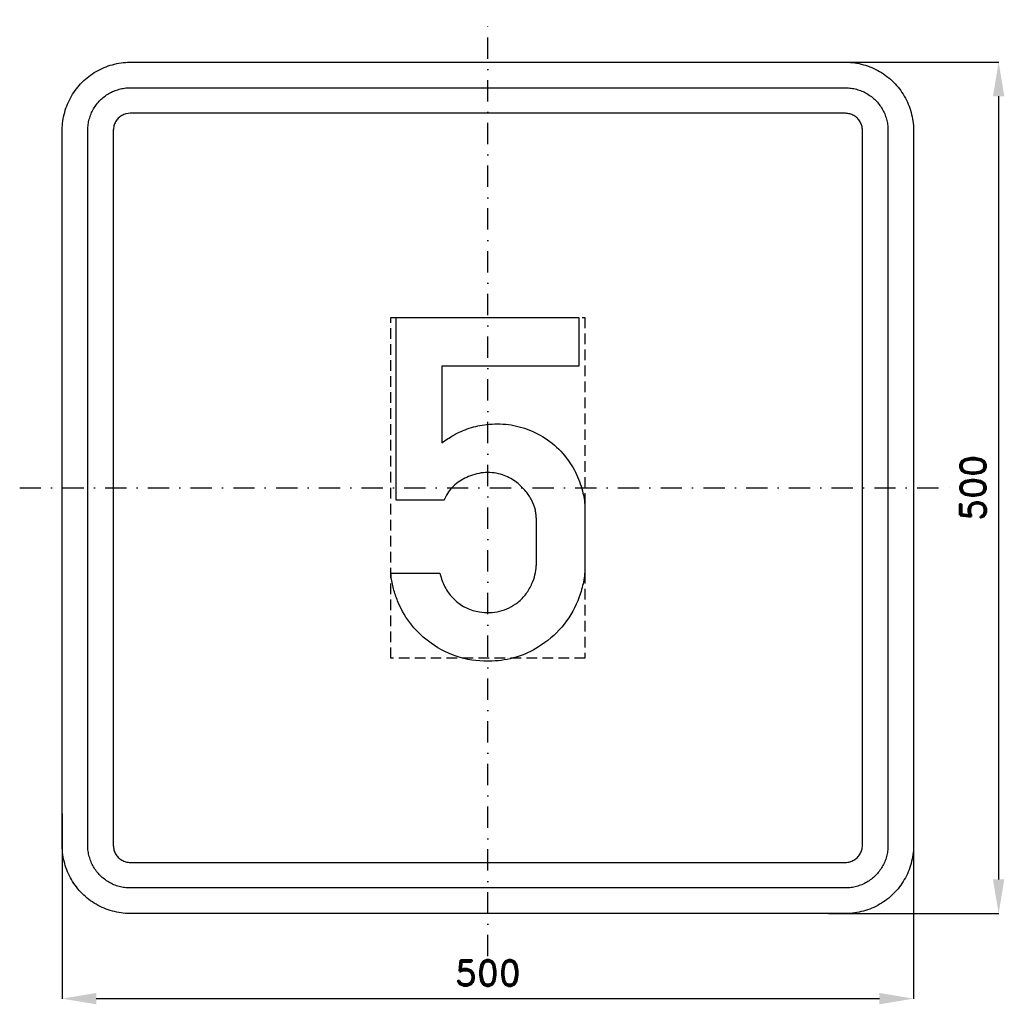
# Model space of a CAD drawing. Header units: millimetres. Extents: x -275 to 303, y -303 to 275.
import ezdxf

# ---------------------------------------------------------------- set-up
doc = ezdxf.new("R2010")
doc.units = ezdxf.units.MM
doc.header["$LTSCALE"] = 5
doc.linetypes.add('ČERCHOVANÁX2', pattern=[2, 1, -0.5, 0, -0.5])
doc.linetypes.add('ČÁRKOVANÁX2', pattern=[1.5, 1, -0.5])
doc.layers.add('Kóty', color=2, linetype='Continuous')
doc.layers.add('Značka', color=7, linetype='Continuous')
doc.styles.get("Standard").update_dxf_attribs({"font": 'romand.shx', "height": 15})
doc.dimstyles.get("Standard").update_dxf_attribs({"dimtxt": 15, "dimasz": 20, "dimexe": 0.18, "dimexo": 0.0625, "dimgap": 7.5, "dimtad": 1, "dimdec": 0, "dimzin": 0, "dimdsep": 46, "dimtxsty": 'Standard', "dimcen": 0.09, "dimadec": 0, "dimazin": 0, "dimtfac": 1, "dimtdec": 0, "dimtofl": 0, "dimtmove": 0, "dimatfit": 3, "dimfxl": 1, "dimtolj": 1, "dimtzin": 0, "dimarcsym": 0})

# ---------------------------------------------------------------- blocks, each defined once
blk = doc.blocks.new('*D0')
at = {"layer": 'Defpoints', "color": 0, "transparency": 16777216}
for p in [(197.45, 250), (200.02, -250), (300, -250)]:
    blk.add_point(p, dxfattribs=at)
at = {"layer": 'Kóty', "color": 0, "lineweight": -2, "transparency": 16777216}
for p, q in [((197.51, 250), (300.18, 250)), ((300, 230), (300, -230)), ((200.08, -250), (300.18, -250))]:
    blk.add_line(p, q, dxfattribs=at)
at = {"layer": 'Kóty', "color": 0, "transparency": 16777216}
for points in [[(296.67, 230), (303.33, 230), (300, 250)], [(296.67, -230), (303.33, -230), (300, -250)]]:
    blk.add_solid(points, dxfattribs=at)
at = {"layer": 'Kóty', "color": 0, "transparency": 16777216, "insert": (285, 0), "char_height": 15, "attachment_point": 5, "rotation": 90}
blk.add_mtext('\\A1;500', dxfattribs=at)
blk = doc.blocks.new('*D1')
at = {"layer": 'Defpoints', "color": 0, "transparency": 16777216}
for p in [(-250, -191.31), (250, -210), (250, -300)]:
    blk.add_point(p, dxfattribs=at)
at = {"layer": 'Kóty', "color": 0, "lineweight": -2, "transparency": 16777216}
for p, q in [((-250, -191.37), (-250, -300.18)), ((250, -210.06), (250, -300.18)), ((-230, -300), (230, -300))]:
    blk.add_line(p, q, dxfattribs=at)
at = {"layer": 'Kóty', "color": 0, "transparency": 16777216}
for points in [[(-230, -296.67), (-230, -303.33), (-250, -300)], [(230, -296.67), (230, -303.33), (250, -300)]]:
    blk.add_solid(points, dxfattribs=at)
at = {"layer": 'Kóty', "color": 0, "transparency": 16777216, "insert": (0, -285), "char_height": 15, "attachment_point": 5}
blk.add_mtext('\\A1;500', dxfattribs=at)

msp = doc.modelspace()

# ---------------------------------------------------------------- linework, layer by layer
at = {"layer": 'Značka', "color": 6, "linetype": 'ČERCHOVANÁX2', "ltscale": 2.5}
for points in [[(0, -275), (0, 275)], [(-275, 0), (275, 0)]]:
    msp.add_lwpolyline(points, dxfattribs=at)
at = {"layer": 'Značka', "color": 5}
for points in [[(-210, -250), (-210.157, -250), (-210.314, -249.999, -0.0321795), (-215.479, -249.637, -0.0354417), (-220.555, -248.582, -0.0362703), (-225.464, -246.923, -0.0344214), (-230.091, -244.589, -0.0337228), (-234.402, -241.714, -0.0340857), (-238.284, -238.284, -0.0342101), (-241.717, -234.403, -0.0342303), (-244.589, -230.091, -0.0340422), (-246.9061, -225.46, -0.0334123), (-248.5823, -220.555, -0.0341272), (-249.6542, -215.477, -0.0367437), (-249.9988, -210.314), (-249.9996, -210.157), (-250, -210), (-250, 210), (-249.9995, 210.157), (-249.9988, 210.314, -0.0321794), (-249.637, 215.479, -0.0354442), (-248.5823, 220.555, -0.0362649), (-246.9227, 225.464, -0.0344166), (-244.589, 230.091, -0.0337177), (-241.714, 234.402, -0.0340796), (-238.284, 238.284, -0.0342128), (-234.403, 241.717, -0.0342224), (-230.091, 244.589, -0.0340475), (-225.46, 246.906, -0.033405), (-220.555, 248.582, -0.0341289), (-215.477, 249.654, -0.0367407), (-210.314, 249.999), (-210.157, 250), (-210, 250), (210, 250), (210.157, 250), (210.314, 249.999, -0.0321794), (215.479, 249.637, -0.0354428), (220.555, 248.582, -0.0362594), (225.464, 246.923, -0.0344088), (230.091, 244.589, -0.0337189), (234.402, 241.714, -0.0340731), (238.284, 238.284, -0.0342144), (241.717, 234.403, -0.0342259), (244.589, 230.091, -0.0340499), (246.906, 225.46, -0.0334066), (248.582, 220.555, -0.0341277), (249.654, 215.477, -0.0367414), (249.999, 210.314), (250, 210.157), (250, 210), (250, -210), (250, -210.157), (249.999, -210.314, -0.0321795), (249.637, -215.479, -0.0354421), (248.582, -220.555, -0.0362592), (246.923, -225.464, -0.0344116), (244.589, -230.091, -0.033722), (241.714, -234.402, -0.0340791), (238.284, -238.284, -0.0342076), (234.403, -241.717, -0.0342334), (230.091, -244.589, -0.0340472), (225.46, -246.906, -0.0334177), (220.555, -248.582, -0.0341277), (215.477, -249.654, -0.0367473), (210.314, -249.999), (210.157, -250), (210, -250), (-210, -250)], [(-210, -235), (-210.098, -235), (-210.196, -234.999, -0.0321795), (-213.424, -234.773, -0.0354416), (-216.597, -234.114, -0.0362629), (-219.665, -233.077, -0.0344152), (-222.557, -231.618, -0.0337193), (-225.251, -229.821, -0.034085), (-227.678, -227.678, -0.0342046), (-229.823, -225.252, -0.034229), (-231.618, -222.557, -0.0340469), (-233.066, -219.663, -0.0334131), (-234.114, -216.597, -0.0341266), (-234.784, -213.423, -0.0367459), (-234.999, -210.196), (-235, -210.098), (-235, -210), (-235, 210), (-235, 210.098), (-234.999, 210.196, -0.0321788), (-234.773, 213.424, -0.0354481), (-234.114, 216.597, -0.0362683), (-233.077, 219.665, -0.0344122), (-231.618, 222.557, -0.0337222), (-229.821, 225.251, -0.0340955), (-227.678, 227.678, -0.0341878), (-225.252, 229.823, -0.0342259), (-222.557, 231.618, -0.0340259), (-219.663, 233.066, -0.0334071), (-216.597, 234.114, -0.0341381), (-213.423, 234.784, -0.0367365), (-210.196, 234.999), (-210.098, 235), (-210, 235), (210, 235), (210.098, 235), (210.196, 234.999, -0.0321976), (213.424, 234.773, -0.0354366), (216.597, 234.114, -0.0362483), (219.665, 233.077, -0.0343996), (222.557, 231.618, -0.0337259), (225.251, 229.821, -0.0340903), (227.678, 227.678, -0.0341924), (229.823, 225.252, -0.0342246), (231.618, 222.557, -0.0340342), (233.066, 219.663, -0.033413), (234.114, 216.597, -0.0341406), (234.784, 213.423, -0.0367343), (234.999, 210.196), (235, 210.098), (235, 210), (235, -210), (235, -210.098), (234.999, -210.196, -0.0321983), (234.773, -213.424, -0.0354324), (234.114, -216.597, -0.0362459), (233.077, -219.665, -0.0344078), (231.618, -222.557, -0.0337232), (229.821, -225.251, -0.034081), (227.678, -227.678, -0.0342138), (225.252, -229.823, -0.0342285), (222.557, -231.618, -0.0340468), (219.663, -233.066, -0.0334175), (216.597, -234.114, -0.0341268), (213.423, -234.784, -0.036739), (210.196, -234.999), (210.098, -235), (210, -235), (-210, -235)], [(-210, -220), (210, -220), (210.039, -220), (210.079, -220, 0.032183), (211.37, -219.909, 0.0354467), (212.639, -219.646, 0.0362744), (213.866, -219.231, 0.0344144), (215.023, -218.647, 0.033745), (216.1, -217.928, 0.0340968), (217.071, -217.071, 0.0341871), (217.929, -216.101, 0.0342063), (218.647, -215.023, 0.0340292), (219.227, -213.865, 0.0334622), (219.646, -212.639, 0.0341275), (219.914, -211.369, 0.036765), (220, -210.079), (220, -210.039), (220, -210), (220, 210), (220, 210.039), (220, 210.079, 0.032183), (219.909, 211.37, 0.0354928), (219.646, 212.639, 0.0362965), (219.231, 213.866, 0.0344255), (218.647, 215.023, 0.0337541), (217.928, 216.1, 0.0340968), (217.071, 217.071, 0.0342115), (216.101, 217.929, 0.0341795), (215.023, 218.647, 0.0340137), (213.865, 219.227, 0.0334698), (212.639, 219.646, 0.0341235), (211.369, 219.914, 0.0367638), (210.079, 220), (210.039, 220), (210, 220), (-210, 220), (-210.039, 220), (-210.079, 220), (-211.37, 219.909), (-212.639, 219.646, 0.0362814), (-213.866, 219.231, 0.0344198), (-215.023, 218.647, 0.033728), (-216.1, 217.928, 0.0340771), (-217.071, 217.071, 0.0342342), (-217.929, 216.101, 0.0342041), (-218.647, 215.023, 0.0340291), (-219.227, 213.865, 0.0334198), (-219.646, 212.639, 0.0341179), (-219.914, 211.369, 0.0367402), (-220, 210.079), (-220, 210.039), (-220, 210), (-220, -210), (-220, -210.039), (-220, -210.079, 0.0321735), (-219.909, -211.37, 0.0354428), (-219.646, -212.639, 0.0362649), (-219.231, -213.866, 0.0344139), (-218.647, -215.023, 0.0337189), (-217.928, -216.1, 0.0340819), (-217.071, -217.071, 0.0342185), (-216.101, -217.929, 0.0342259), (-215.023, -218.647, 0.0340499), (-213.865, -219.227, 0.0334066), (-212.639, -219.646, 0.0341277), (-211.369, -219.914, 0.0367414), (-210.079, -220), (-210.039, -220), (-210, -220)], [(-28.219, -50.125), (-27.867, -51.408, 0.00736125), (-27.49, -52.687, 0.0613256), (-24.218, -59.946, 0.0760473), (-19.135, -66.042, 0.0812432), (-12.647, -70.492, 0.0740293), (-4.99, -72.792, 0.10254), (6.974, -72.431, 0.116973), (17.51, -67.229, 0.0723171), (22.426, -62.252, 0.0588168), (25.906, -56.146, 0.0438483), (27.671, -51.086, 0.0508185), (28.448, -45.833, 0.0109346), (28.5, -44.418), (28.51, -43), (28.51, -18.75, 0.00854065), (28.293, -15.928, 0.0259527), (27.885, -13.146, 0.0682916), (25.794, -7.336, 0.0540381), (22.302, -2.104, 0.069262), (16.155, 3.792, 0.0805488), (8.635, 7.583, 0.0978142), (-1.354, 9, 0.0911333), (-11.365, 6.625, 0.0854752), (-19.345, 1.807, 0.10368), (-24.865, -5.375, 0.00952233), (-25.303, -6.255, 0.00315934), (-25.719, -7.146), (-53.802, -7.146), (-53.802, 100), (53.344, 100), (53.344, 71.479), (-27.031, 71.479), (-27.031, 26.479, -0.00506673), (-23.731, 28.725, -0.0152286), (-20.344, 30.833, -0.0517297), (-10.918, 35.034, -0.0527075), (-0.781, 37.208, -0.0657945), (12.06, 37.195, -0.0655523), (24.49, 33.854, -0.0693669), (36.424, 27.274, -0.0713557), (46.052, 17.688, -0.0596431), (52.119, 7.834, -0.0537974), (55.823, -3.125, -0.0248101), (56.692, -7.591, -0.0337602), (57.031, -12.104), (57.034, -12.708), (57.031, -13.312), (57.031, -45.417), (57, -46.844), (56.948, -48.271, -0.045324), (55.663, -57.412, -0.0436748), (52.76, -66.25, -0.0808696), (43.438, -81.723, -0.0845335), (29.656, -93.375, -0.0698132), (16.652, -99.421, -0.0667842), (2.469, -101.75, -0.084627), (-16.352, -99.572, -0.0887276), (-33.323, -91.208, -0.0741904), (-44.723, -80.626, -0.0709626), (-52.615, -67.292, -0.0357639), (-55.203, -60.142, -0.0371793), (-56.719, -52.729, -0.00493718), (-56.884, -51.428), (-57.031, -50.125), (-28.219, -50.125)]]:
    msp.add_lwpolyline(points, format="xyb", dxfattribs=at)
at = {"layer": 'Značka', "color": 6, "linetype": 'ČÁRKOVANÁX2', "ltscale": 1.25}
msp.add_lwpolyline([(-57.031, -100), (-57.031, 100), (57.031, 100), (57.031, -100), (-57.031, -100)], dxfattribs=at)

# ---------------------------------------------------------------- dimensions: what is measured, and where the dimension line sits
at = {"layer": 'Kóty'}
dim = msp.add_linear_dim(base=(300, -250), p1=(197.4497, 250), p2=(200.0151, -250), angle=90, dimstyle='Standard', dxfattribs=at)
dim.commit()
dim.dimension.update_dxf_attribs({"geometry": '*D0', "text_midpoint": (285, 0)})
dim = msp.add_linear_dim(base=(250, -300), p1=(-250, -191.3082), p2=(250, -210), dimstyle='Standard', dxfattribs=at)
dim.commit()
dim.dimension.update_dxf_attribs({"geometry": '*D1', "text_midpoint": (0, -285)})

doc.saveas('drawing.dxf')
